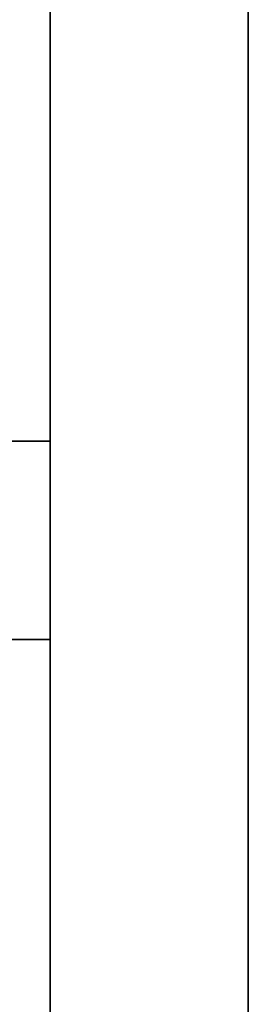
# Model space of a CAD drawing. Header units: millimetres. Extents: x 0 to 1340, y 0 to 800.
# Tile 10 of 100: x 274.949 to 275.333, y 231.221 to 232.874. Entities that reach past the tile are written whole.
import ezdxf

# ---------------------------------------------------------------- set-up
doc = ezdxf.new("R2010")
doc.units = ezdxf.units.MM
doc.layers.add('OUTLINE', color=7, linetype='Continuous', lineweight=35, true_color=0x141414)

msp = doc.modelspace()

# ---------------------------------------------------------------- linework, layer by layer
at = {"layer": 'OUTLINE'}
for points in [[(275, 228.6667), (275, 278)], [(275.3333, 228.6667), (275.3333, 278)], [(275, 231.8333), (275, 234.1667)], [(275, 232.1667), (275, 234.1667)], [(275, 232.1667), (273.5, 232.1667)], [(275, 231.8333), (273, 231.8333)]]:
    msp.add_lwpolyline(points, dxfattribs=at)

doc.saveas('drawing.dxf')
